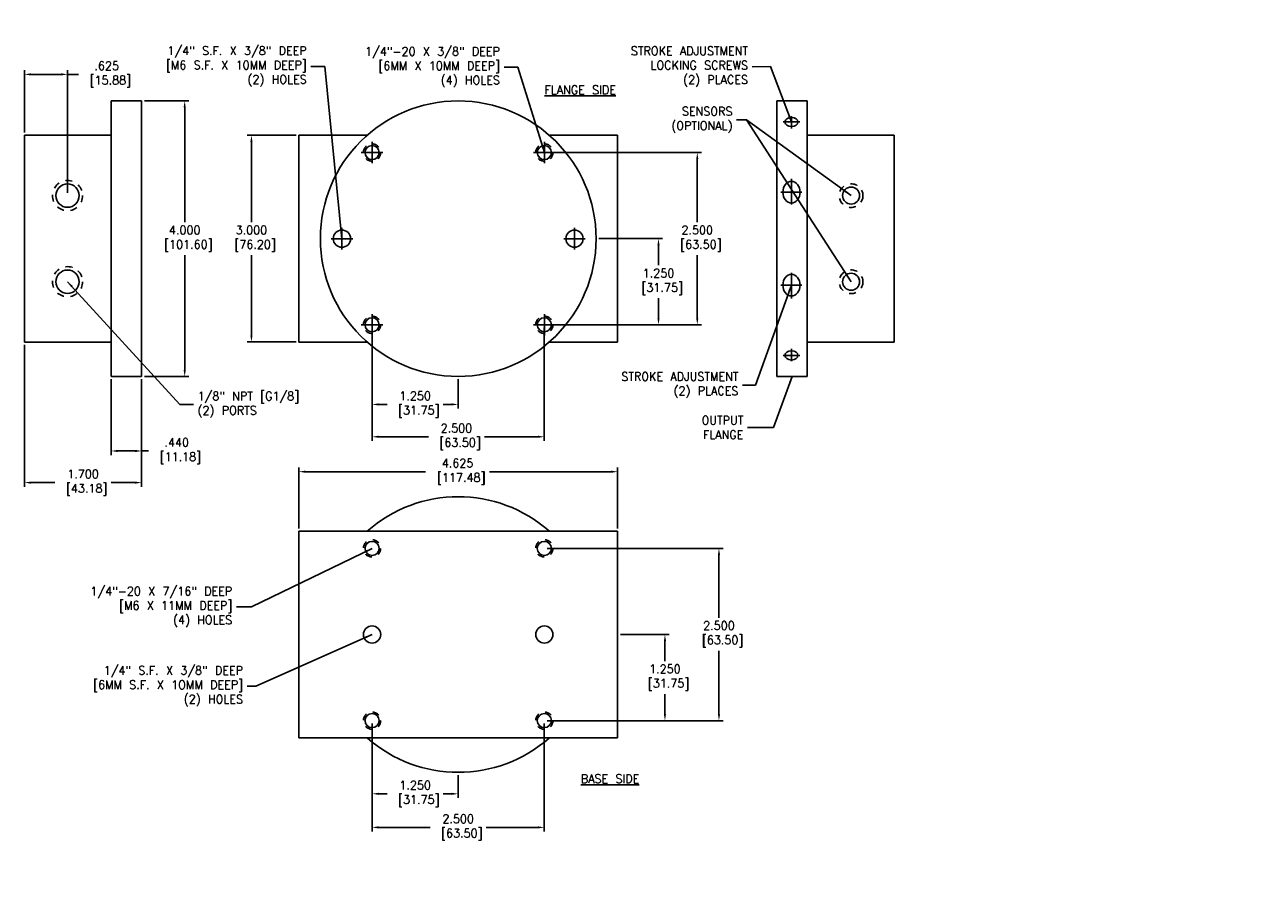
# Model space of a CAD drawing. Extents: x 8.3 to 43.8, y -5.4 to 20.2.
import ezdxf

# ---------------------------------------------------------------- set-up
doc = ezdxf.new("R2010")
doc.units = 0
doc.header["$LTSCALE"] = 0.5
doc.header["$MEASUREMENT"] = 0
doc.linetypes.add('CENTER2', pattern=[1.125, 0.75, -0.125, 0.125, -0.125])
doc.linetypes.add('HIDDEN2', pattern=[0.1875, 0.125, -0.0625])
doc.layers.get('0').update_dxf_attribs({"linetype": 'CONTINUOUS'})
doc.layers.get('DEFPOINTS').update_dxf_attribs({"linetype": 'CONTINUOUS'})
doc.styles.get("Standard").update_dxf_attribs({"font": 'txt.shx', "width": 0.95, "height": 0.125})
doc.dimstyles.new('British [M]', dxfattribs={"dimtxt": 0.09, "dimasz": 0.094, "dimexe": 0.06, "dimexo": 0.04, "dimgap": 0.04, "dimtad": 0, "dimtih": 1, "dimtoh": 1, "dimdec": 3, "dimzin": 4, "dimdsep": 46, "dimtxsty": 'Standard', "dimcen": 0.09, "dimadec": 0, "dimazin": 0, "dimtfac": 1, "dimtdec": 3, "dimtofl": 0, "dimtmove": 0, "dimatfit": 3, "dimfxl": 1, "dimtolj": 1, "dimtzin": 0, "dimarcsym": 0})
doc.dimstyles.get("Standard").update_dxf_attribs({"dimtxt": 0.09, "dimasz": 0.094, "dimexe": 0.094, "dimexo": 0.0625, "dimgap": 0.06, "dimtad": 0, "dimtih": 1, "dimtoh": 1, "dimdec": 3, "dimzin": 4, "dimdsep": 46, "dimtxsty": 'Standard', "dimcen": 0.09, "dimadec": 0, "dimazin": 0, "dimtfac": 1, "dimtdec": 4, "dimtofl": 0, "dimtmove": 0, "dimatfit": 3, "dimfxl": 1, "dimtolj": 1, "dimtzin": 0, "dimarcsym": 0})

# ---------------------------------------------------------------- blocks, each defined once
blk = doc.blocks.new('*D0')
at = {"color": 0, "linetype": 'ByBlock'}
for p, q in [((13.312, 2.897), (13.312, 1.721)), ((14.562, 2.147), (14.562, 1.721)), ((13.406, 1.781), (13.53, 1.781)), ((14.469, 1.781), (14.345, 1.781))]:
    blk.add_line(p, q, dxfattribs=at)
for points in [[(13.406, 1.797), (13.406, 1.766), (13.312, 1.781)], [(14.469, 1.797), (14.469, 1.766), (14.562, 1.781)]]:
    blk.add_solid(points, dxfattribs=at)
at = {"layer": 'DEFPOINTS', "color": 0, "linetype": 'ByBlock'}
for p in [(13.312, 2.938), (14.562, 2.188), (14.562, 1.781)]:
    blk.add_point(p, dxfattribs=at)
at = {"color": 0, "linetype": 'ByBlock', "insert": (13.938, 1.781), "char_height": 0.125, "attachment_point": 5}
blk.add_mtext('\\A1;1.250\\P [31.75]', dxfattribs=at)
blk = doc.blocks.new('*D1')
at = {"color": 0, "linetype": 'ByBlock'}
for p, q in [((13.312, 2.897), (13.312, 1.252)), ((15.812, 2.897), (15.812, 1.252)), ((13.406, 1.312), (14.13, 1.312)), ((15.719, 1.312), (14.945, 1.312))]:
    blk.add_line(p, q, dxfattribs=at)
for points in [[(13.406, 1.328), (13.406, 1.297), (13.312, 1.312)], [(15.719, 1.328), (15.719, 1.297), (15.812, 1.312)]]:
    blk.add_solid(points, dxfattribs=at)
at = {"layer": 'DEFPOINTS', "color": 0, "linetype": 'ByBlock'}
for p in [(13.312, 2.938), (15.812, 2.938), (15.812, 1.312)]:
    blk.add_point(p, dxfattribs=at)
at = {"color": 0, "linetype": 'ByBlock', "insert": (14.537, 1.312), "char_height": 0.125, "attachment_point": 5}
blk.add_mtext('\\A1;2.500\\P [63.50]', dxfattribs=at)
blk = doc.blocks.new('*D2')
at = {"color": 0, "linetype": 'ByBlock'}
for p, q in [((12.25, -0.018), (12.25, 0.865)), ((12.344, 0.805), (14.089, 0.805)), ((16.781, 0.805), (15.018, 0.805)), ((16.875, -0.018), (16.875, 0.865))]:
    blk.add_line(p, q, dxfattribs=at)
for points in [[(12.344, 0.821), (12.344, 0.789), (12.25, 0.805)], [(16.781, 0.821), (16.781, 0.789), (16.875, 0.805)]]:
    blk.add_solid(points, dxfattribs=at)
at = {"layer": 'DEFPOINTS', "color": 0, "linetype": 'ByBlock'}
for p in [(16.875, 0.805), (12.25, -0.058), (16.875, -0.058)]:
    blk.add_point(p, dxfattribs=at)
at = {"color": 0, "linetype": 'ByBlock', "insert": (14.553, 0.805), "char_height": 0.125, "attachment_point": 5}
blk.add_mtext('\\A1;4.625\\P [117.48]', dxfattribs=at)
blk = doc.blocks.new('*D3')
at = {"color": 0, "linetype": 'Continuous', "lineweight": -2}
for p, q in [((12.21, 5.688), (11.502, 5.688)), ((11.562, 5.593), (11.562, 4.427)), ((11.562, 2.781), (11.562, 3.948)), ((12.21, 2.688), (11.502, 2.688))]:
    blk.add_line(p, q, dxfattribs=at)
at = {"color": 0, "linetype": 'Continuous'}
for points in [[(11.547, 5.593), (11.578, 5.593), (11.562, 5.688)], [(11.547, 2.781), (11.578, 2.781), (11.562, 2.688)]]:
    blk.add_solid(points, dxfattribs=at)
at = {"layer": 'DEFPOINTS', "color": 0, "linetype": 'Continuous'}
for p in [(12.25, 5.688), (11.562, 2.688), (12.25, 2.688)]:
    blk.add_point(p, dxfattribs=at)
at = {"color": 0, "linetype": 'Continuous', "insert": (11.562, 4.188), "char_height": 0.125, "attachment_point": 5}
blk.add_mtext('\\A1;3.000\\P [76.20]', dxfattribs=at)
blk = doc.blocks.new('*D4')
at = {"color": 0, "linetype": 'Continuous', "lineweight": -2}
for p, q in [((10.009, 6.187), (10.654, 6.187)), ((10.594, 6.093), (10.594, 4.427)), ((10.594, 2.281), (10.594, 3.948)), ((10.009, 2.188), (10.654, 2.188))]:
    blk.add_line(p, q, dxfattribs=at)
at = {"color": 0, "linetype": 'Continuous'}
for points in [[(10.578, 6.093), (10.609, 6.093), (10.594, 6.187)], [(10.578, 2.281), (10.609, 2.281), (10.594, 2.188)]]:
    blk.add_solid(points, dxfattribs=at)
at = {"layer": 'DEFPOINTS', "color": 0, "linetype": 'Continuous'}
for p in [(9.969, 6.187), (9.969, 2.188), (10.594, 2.188)]:
    blk.add_point(p, dxfattribs=at)
at = {"color": 0, "linetype": 'Continuous', "insert": (10.594, 4.188), "char_height": 0.125, "attachment_point": 5}
blk.add_mtext('\\A1;4.000\\P [101.60]', dxfattribs=at)
blk = doc.blocks.new('*D5')
at = {"color": 0, "linetype": 'ByBlock'}
for p, q in [((8.269, 5.728), (8.269, 6.632)), ((8.363, 6.572), (8.8, 6.572)), ((8.894, 4.853), (8.894, 6.632)), ((8.894, 6.572), (9.054, 6.572))]:
    blk.add_line(p, q, dxfattribs=at)
for points in [[(8.363, 6.588), (8.363, 6.556), (8.269, 6.572)], [(8.8, 6.588), (8.8, 6.556), (8.894, 6.572)]]:
    blk.add_solid(points, dxfattribs=at)
at = {"layer": 'DEFPOINTS', "color": 0, "linetype": 'ByBlock'}
for p in [(8.269, 6.572), (8.269, 5.688), (8.894, 4.812)]:
    blk.add_point(p, dxfattribs=at)
at = {"color": 0, "linetype": 'ByBlock', "insert": (9.462, 6.572), "char_height": 0.125, "attachment_point": 5}
blk.add_mtext('\\A1;.625\\P [15.88]', dxfattribs=at)
blk = doc.blocks.new('*D6')
at = {"color": 0, "linetype": 'ByBlock'}
for p, q in [((8.269, 2.647), (8.269, 0.587)), ((9.969, 2.147), (9.969, 0.587)), ((8.363, 0.647), (8.711, 0.647)), ((9.875, 0.647), (9.526, 0.647))]:
    blk.add_line(p, q, dxfattribs=at)
for points in [[(8.363, 0.662), (8.363, 0.631), (8.269, 0.647)], [(9.875, 0.662), (9.875, 0.631), (9.969, 0.647)]]:
    blk.add_solid(points, dxfattribs=at)
at = {"layer": 'DEFPOINTS', "color": 0, "linetype": 'ByBlock'}
for p in [(8.269, 2.688), (9.969, 2.188), (9.969, 0.647)]:
    blk.add_point(p, dxfattribs=at)
at = {"color": 0, "linetype": 'ByBlock', "insert": (9.119, 0.647), "char_height": 0.125, "attachment_point": 5}
blk.add_mtext('\\A1;1.700\\P [43.18]', dxfattribs=at)
blk = doc.blocks.new('*D7')
at = {"color": 0, "linetype": 'ByBlock'}
for p, q in [((9.529, 2.147), (9.529, 1.046)), ((9.969, 2.147), (9.969, 1.046)), ((9.623, 1.106), (9.875, 1.106)), ((9.969, 1.106), (10.07, 1.106))]:
    blk.add_line(p, q, dxfattribs=at)
for points in [[(9.623, 1.122), (9.623, 1.09), (9.529, 1.106)], [(9.875, 1.122), (9.875, 1.09), (9.969, 1.106)]]:
    blk.add_solid(points, dxfattribs=at)
at = {"layer": 'DEFPOINTS', "color": 0, "linetype": 'ByBlock'}
for p in [(9.529, 2.188), (9.969, 2.188), (9.969, 1.106)]:
    blk.add_point(p, dxfattribs=at)
at = {"color": 0, "linetype": 'ByBlock', "insert": (10.478, 1.106), "char_height": 0.125, "attachment_point": 5}
blk.add_mtext('\\A1;.440\\P [11.18]', dxfattribs=at)
blk = doc.blocks.new('*D8')
at = {"color": 0, "linetype": 'ByBlock'}
for p, q in [((13.312, -2.848), (13.312, -3.93)), ((14.562, -3.598), (14.562, -3.93)), ((13.406, -3.87), (13.53, -3.87)), ((14.469, -3.87), (14.345, -3.87))]:
    blk.add_line(p, q, dxfattribs=at)
for points in [[(13.406, -3.855), (13.406, -3.886), (13.312, -3.87)], [(14.469, -3.855), (14.469, -3.886), (14.562, -3.87)]]:
    blk.add_solid(points, dxfattribs=at)
at = {"layer": 'DEFPOINTS', "color": 0, "linetype": 'ByBlock'}
for p in [(13.312, -2.808), (14.562, -3.558), (14.562, -3.87)]:
    blk.add_point(p, dxfattribs=at)
at = {"color": 0, "linetype": 'ByBlock', "insert": (13.938, -3.87), "char_height": 0.125, "attachment_point": 5}
blk.add_mtext('\\A1;1.250\\P [31.75]', dxfattribs=at)
blk = doc.blocks.new('*D9')
at = {"color": 0, "linetype": 'ByBlock'}
for p, q in [((13.312, -2.848), (13.312, -4.418)), ((15.812, -2.848), (15.812, -4.418)), ((13.406, -4.358), (14.155, -4.358)), ((15.719, -4.358), (14.97, -4.358))]:
    blk.add_line(p, q, dxfattribs=at)
for points in [[(13.406, -4.342), (13.406, -4.373), (13.312, -4.358)], [(15.719, -4.342), (15.719, -4.373), (15.812, -4.358)]]:
    blk.add_solid(points, dxfattribs=at)
at = {"layer": 'DEFPOINTS', "color": 0, "linetype": 'ByBlock'}
for p in [(13.312, -2.808), (15.812, -2.808), (15.812, -4.358)]:
    blk.add_point(p, dxfattribs=at)
at = {"color": 0, "linetype": 'ByBlock', "insert": (14.562, -4.358), "char_height": 0.125, "attachment_point": 5}
blk.add_mtext('\\A1;2.500\\P [63.50]', dxfattribs=at)
blk = doc.blocks.new('*D10')
at = {"color": 0, "linetype": 'ByBlock'}
for p, q in [((16.915, -1.938), (17.622, -1.938)), ((17.562, -2.031), (17.562, -2.323)), ((17.562, -3.094), (17.562, -2.802)), ((15.852, -3.188), (17.622, -3.188))]:
    blk.add_line(p, q, dxfattribs=at)
for points in [[(17.547, -2.031), (17.578, -2.031), (17.562, -1.938)], [(17.547, -3.094), (17.578, -3.094), (17.562, -3.188)]]:
    blk.add_solid(points, dxfattribs=at)
at = {"layer": 'DEFPOINTS', "color": 0, "linetype": 'ByBlock'}
for p in [(16.875, -1.938), (15.812, -3.188), (17.562, -3.188)]:
    blk.add_point(p, dxfattribs=at)
at = {"color": 0, "linetype": 'ByBlock', "insert": (17.562, -2.562), "char_height": 0.125, "attachment_point": 5}
blk.add_mtext('\\A1;1.250\\P [31.75]', dxfattribs=at)
blk = doc.blocks.new('*D11')
at = {"color": 0, "linetype": 'ByBlock'}
for p, q in [((15.852, -0.688), (18.406, -0.688)), ((18.346, -0.782), (18.346, -1.693)), ((18.346, -3.094), (18.346, -2.172)), ((15.852, -3.188), (18.406, -3.188))]:
    blk.add_line(p, q, dxfattribs=at)
for points in [[(18.331, -0.782), (18.362, -0.782), (18.346, -0.688)], [(18.331, -3.094), (18.362, -3.094), (18.346, -3.188)]]:
    blk.add_solid(points, dxfattribs=at)
at = {"layer": 'DEFPOINTS', "color": 0, "linetype": 'ByBlock'}
for p in [(15.812, -0.688), (18.346, -0.688), (15.812, -3.188)]:
    blk.add_point(p, dxfattribs=at)
at = {"color": 0, "linetype": 'ByBlock', "insert": (18.346, -1.933), "char_height": 0.125, "attachment_point": 5}
blk.add_mtext('\\A1;2.500\\P [63.50]', dxfattribs=at)
blk = doc.blocks.new('*D12')
at = {"color": 0, "linetype": 'ByBlock'}
for p, q in [((16.602, 4.188), (17.529, 4.188)), ((17.469, 4.093), (17.469, 3.802)), ((17.469, 3.031), (17.469, 3.323)), ((15.852, 2.938), (17.529, 2.938))]:
    blk.add_line(p, q, dxfattribs=at)
for points in [[(17.453, 4.093), (17.484, 4.093), (17.469, 4.188)], [(17.453, 3.031), (17.484, 3.031), (17.469, 2.938)]]:
    blk.add_solid(points, dxfattribs=at)
at = {"layer": 'DEFPOINTS', "color": 0, "linetype": 'ByBlock'}
for p in [(16.562, 4.188), (17.469, 4.188), (15.812, 2.938)]:
    blk.add_point(p, dxfattribs=at)
at = {"color": 0, "linetype": 'ByBlock', "insert": (17.469, 3.562), "char_height": 0.125, "attachment_point": 5}
blk.add_mtext('\\A1;1.250\\P [31.75]', dxfattribs=at)
blk = doc.blocks.new('*D13')
at = {"color": 0, "linetype": 'ByBlock'}
for p, q in [((15.852, 5.438), (18.091, 5.438)), ((18.031, 5.343), (18.031, 4.427)), ((18.031, 3.031), (18.031, 3.948)), ((15.852, 2.938), (18.091, 2.938))]:
    blk.add_line(p, q, dxfattribs=at)
for points in [[(18.016, 5.343), (18.047, 5.343), (18.031, 5.438)], [(18.016, 3.031), (18.047, 3.031), (18.031, 2.938)]]:
    blk.add_solid(points, dxfattribs=at)
at = {"layer": 'DEFPOINTS', "color": 0, "linetype": 'ByBlock'}
for p in [(15.812, 5.438), (15.812, 2.938), (18.031, 2.938)]:
    blk.add_point(p, dxfattribs=at)
at = {"color": 0, "linetype": 'ByBlock', "insert": (18.031, 4.188), "char_height": 0.125, "attachment_point": 5}
blk.add_mtext('\\A1;2.500\\P [63.50]', dxfattribs=at)

msp = doc.modelspace()

# ---------------------------------------------------------------- linework, layer by layer
at = {"color": 7, "linetype": 'Continuous'}
for p, q in [((9.5287, 6.1875), (9.5287, 2.1875)), ((9.9688, 6.1875), (9.5287, 6.1875)), ((9.9688, 6.1875), (9.9688, 2.1875)), ((19.1878, 6.1875), (19.1878, 2.1875)), ((19.1878, 6.1875), (19.6278, 6.1875)), ((19.6278, 6.1875), (19.6278, 2.1875)), ((9.5287, 5.6875), (8.2688, 5.6875)), ((8.2688, 5.6875), (8.2688, 2.6875)), ((12.25, 5.6875), (13.2396, 5.6875)), ((12.25, 5.6875), (12.25, 2.6875)), ((15.8854, 5.6875), (16.875, 5.6875)), ((16.875, 5.6875), (16.875, 2.6875)), ((19.6278, 5.6875), (20.8878, 5.6875)), ((20.8878, 5.6875), (20.8878, 2.6875)), ((9.5287, 2.6875), (8.2688, 2.6875)), ((12.25, 2.6875), (13.2396, 2.6875)), ((15.8854, 2.6875), (16.875, 2.6875)), ((19.6278, 2.6875), (20.8878, 2.6875)), ((9.9688, 2.1875), (9.5287, 2.1875)), ((19.1878, 2.1875), (19.6278, 2.1875)), ((12.25, -3.0582), (12.25, -0.0582)), ((12.25, -0.0582), (16.875, -0.0582)), ((16.875, -3.0582), (16.875, -0.0582)), ((12.25, -3.0582), (16.875, -3.0582))]:
    msp.add_line(p, q, dxfattribs=at)
at = {"color": 7, "linetype": 'CENTER2'}
for p, q in [((19.2798, 5.881), (19.5184, 5.881)), ((19.3978, 5.7877), (19.3978, 5.967)), ((13.3125, 5.5938), (13.3125, 5.2812)), ((15.8125, 5.5938), (15.8125, 5.2812)), ((13.1562, 5.4375), (13.4688, 5.4375)), ((15.6562, 5.4375), (15.9688, 5.4375)), ((19.3978, 5.0562), (19.3978, 4.6787)), ((19.2445, 4.8619), (19.5468, 4.8619)), ((12.875, 4.3438), (12.875, 4.0312)), ((16.25, 4.3438), (16.25, 4.0312)), ((12.7188, 4.1875), (13.0312, 4.1875)), ((16.0938, 4.1875), (16.4062, 4.1875)), ((19.3978, 3.3188), (19.3978, 3.6963)), ((19.2445, 3.5131), (19.5468, 3.5131)), ((13.3125, 3.0938), (13.3125, 2.7812)), ((15.8125, 3.0938), (15.8125, 2.7812)), ((13.1562, 2.9375), (13.4688, 2.9375)), ((15.6562, 2.9375), (15.9688, 2.9375)), ((19.2798, 2.494), (19.5184, 2.494)), ((19.3978, 2.5873), (19.3978, 2.408))]:
    msp.add_line(p, q, dxfattribs=at)
at = {"color": 7, "linetype": 'Continuous'}
for centre, radius in [((14.5625, 4.1875), 2), ((13.3125, 5.4375), 0.102), ((15.8125, 5.4375), 0.102), ((8.8938, 4.8125), 0.1695), ((20.2628, 4.8125), 0.123), ((12.875, 4.1875), 0.125), ((16.25, 4.1875), 0.125), ((8.8938, 3.5625), 0.1695), ((20.2628, 3.5625), 0.123), ((13.3125, 2.9375), 0.102), ((15.8125, 2.9375), 0.102), ((13.3125, -0.3082), 0.102), ((15.8125, -0.3082), 0.102), ((13.3125, -1.5582), 0.125), ((15.8125, -1.5582), 0.125), ((13.3125, -2.8082), 0.102), ((15.8125, -2.8082), 0.102)]:
    msp.add_circle(centre, radius, dxfattribs=at)
at = {"color": 7, "linetype": 'HIDDEN2'}
for centre, radius in [((13.3125, 5.4375), 0.125), ((15.8125, 5.4375), 0.125), ((8.8938, 4.8125), 0.2188), ((20.2628, 4.8125), 0.172), ((8.8938, 3.5625), 0.2188), ((20.2628, 3.5625), 0.172), ((13.3125, 2.9375), 0.125), ((15.8125, 2.9375), 0.125), ((13.3125, -0.3082), 0.125), ((15.8125, -0.3082), 0.125), ((13.3125, -2.8082), 0.125), ((15.8125, -2.8082), 0.125)]:
    msp.add_circle(centre, radius, dxfattribs=at)
at = {"color": 7, "linetype": 'Continuous'}
for start, end in [(48.59038, 131.40962), (228.59038, 311.40962)]:
    msp.add_arc((14.5625, -1.5582), 2, start, end, dxfattribs=at)
at = {"color": 7, "extrusion": (0, 0, -1)}
msp.add_ellipse((19.3978, 5.881), major_axis=(0.095, 0), ratio=0.7118375, dxfattribs=at)
msp.add_ellipse((19.3978, 4.8619), major_axis=(0, -0.1573), ratio=0.7937006, start_param=-1.5707963, end_param=4.712389, dxfattribs=at)
at = {"color": 7}
msp.add_ellipse((19.3978, 3.5131), major_axis=(0, 0.1573), ratio=0.7937006, start_param=-1.5707963, end_param=4.712389, dxfattribs=at)
msp.add_ellipse((19.3978, 2.494), major_axis=(0.095, 0), ratio=0.7118375, dxfattribs=at)

# ---------------------------------------------------------------- texts
at = {"color": 7, "linetype": 'Continuous', "char_height": 0.125}
for s, insert, attachment_point in [('{ }', (26.0156, 7.2969), 4), ('\\C256;1/4"-20 X 3/8" DEEP\\P[6MM X 10MM DEEP]\\P(4) HOLES', (15.168, 6.6767), 6), ('1/4" S.F. X 3/8" DEEP\\P[M6 S.F. X 10MM DEEP]\\P(2) HOLES', (12.3643, 6.6871), 6), ('STROKE ADJUSTMENT\\PLOCKING SCREWS\\P(2) PLACES', (18.7671, 6.6841), 6), ('SENSORS\\P(OPTIONAL)', (18.5413, 5.9114), 6), ('{ }', (23.4375, 4.6094), 6), ('STROKE ADJUSTMENT\\P(2) PLACES', (18.6278, 2.0625), 6), ('\\C256;1/8" NPT [G1/8]\\P(2) PORTS', (10.7805, 1.7782), 4), ('\\A1;OUTPUT\\PFLANGE', (18.6999, 1.447), 6), ('{ }', (20.7656, 0.125), 4), ('1/4"-20 X 7/16" DEEP\\P[M6 X 11MM DEEP]\\P(4) HOLES', (11.2837, -1.1584), 6), ('1/4" S.F. X 3/8" DEEP\\P[6MM S.F. X 1OMM DEEP]\\P(2) HOLES', (11.44, -2.3082), 6), ('{ }', (20.5156, -2.7031), 4), ('{ }', (21.5, -5.2031), 4), ('{ }', (17.9375, -5.3906), 6)]:
    msp.add_mtext(s, dxfattribs=dict(at, insert=insert, attachment_point=attachment_point))
at = {"color": 7, "linetype": 'Continuous', "char_height": 0.125, "attachment_point": 1}
for s, insert, width in [('\\LFLANGE SIDE', (15.8138, 6.4101), 1.430679), ('\\LBASE SIDE', (16.3414, -3.5891), 2.2813)]:
    msp.add_mtext(s, dxfattribs=dict(at, insert=insert, width=width))

# ---------------------------------------------------------------- dimensions: what is measured, and where the dimension line sits
at = {"color": 7, "linetype": 'Continuous'}
for base, p1, p2, picture, middle in [((8.2688, 6.5721), (8.8938, 4.8125), (8.2688, 5.6875), '*D5', (9.4617, 6.5721)), ((15.8125, 1.3125), (13.3125, 2.9375), (15.8125, 2.9375), '*D1', (14.5371, 1.3125)), ((9.9688, 1.1059), (9.5287, 2.1875), (9.9688, 2.1875), '*D7', (10.4777, 1.1059)), ((16.875, 0.8052), (12.25, -0.0582), (16.875, -0.0582), '*D2', (14.5534, 0.8052))]:
    dim = msp.add_linear_dim(base=base, p1=p1, p2=p2, dimstyle='British [M]', override={"dimpost": '\\P'}, dxfattribs=at)
    dim.commit()
    dim.dimension.update_dxf_attribs({"geometry": picture, "text_midpoint": middle, "dimtype": 160})
for base, p1, p2, picture, middle in [((10.5938, 2.1875), (9.9688, 6.1875), (9.9688, 2.1875), '*D4', (10.5938, 4.1875)), ((11.5625, 2.6875), (12.25, 5.6875), (12.25, 2.6875), '*D3', (11.5625, 4.1875)), ((18.0312, 2.9375), (15.8125, 5.4375), (15.8125, 2.9375), '*D13', (18.0312, 4.1875)), ((17.4688, 4.1875), (15.8125, 2.9375), (16.5625, 4.1875), '*D12', (17.4688, 3.5625))]:
    dim = msp.add_linear_dim(base=base, p1=p1, p2=p2, angle=90, dimstyle='British [M]', override={"dimpost": '\\P'}, dxfattribs=at)
    dim.commit()
    dim.dimension.update_dxf_attribs({"geometry": picture, "text_midpoint": middle})
for base, p1, p2, picture, middle in [((14.5625, 1.7812), (13.3125, 2.9375), (14.5625, 2.1875), '*D0', (13.9375, 1.7812)), ((9.9688, 0.6465), (8.2688, 2.6875), (9.9688, 2.1875), '*D6', (9.1188, 0.6465)), ((14.5625, -3.8704), (13.3125, -2.8082), (14.5625, -3.5582), '*D8', (13.9375, -3.8704)), ((15.8125, -4.3576), (13.3125, -2.8082), (15.8125, -2.8082), '*D9', (14.5625, -4.3576))]:
    dim = msp.add_linear_dim(base=base, p1=p1, p2=p2, dimstyle='British [M]', override={"dimpost": '\\P'}, dxfattribs=at)
    dim.commit()
    dim.dimension.update_dxf_attribs({"geometry": picture, "text_midpoint": middle})
dim = msp.add_linear_dim(base=(18.3462, -0.3082), p1=(15.8125, -2.8082), p2=(15.8125, -0.3082), angle=90, dimstyle='British [M]', override={"dimpost": '\\P'}, dxfattribs=at)
dim.commit()
dim.dimension.update_dxf_attribs({"geometry": '*D11', "text_midpoint": (18.3462, -1.5536), "dimtype": 160, "insert": (0, 0.3793)})
dim = msp.add_linear_dim(base=(17.5625, -2.8082), p1=(16.875, -1.5582), p2=(15.8125, -2.8082), angle=90, dimstyle='British [M]', override={"dimpost": '\\P'}, dxfattribs=at)
dim.commit()
dim.dimension.update_dxf_attribs({"geometry": '*D10', "text_midpoint": (17.5625, -2.1832), "insert": (0, 0.3793)})

# ---------------------------------------------------------------- leaders
at = {"color": 7, "linetype": 'Continuous', "annotation_type": 0, "has_hookline": 1}
for points, hookline_direction, text_width in [([(12.875, 4.1875), (12.6282, 6.6871), (12.4243, 6.6871)], 1, 2.2223), ([(15.8125, 5.4375), (15.426, 6.6768), (15.228, 6.6767)], 1, 2.1036), ([(19.3978, 5.881), (19.0914, 6.6842), (18.8271, 6.6841)], 1, 1.8661), ([(20.2628, 4.8125), (18.7448, 5.9115), (18.6013, 5.9114)], 1, 0.9387), ([(8.8938, 3.5625), (10.5214, 1.7794), (10.7205, 1.7782)], 0, 1.5664), ([(19.3978, 3.5131), (18.8753, 2.0625), (18.6878, 2.0625)], 1, 1.8661), ([(19.4078, 2.1875), (19.1371, 1.447), (18.7599, 1.447)], 1, 0.6503), ([(13.3125, -0.3082), (11.5625, -1.1587), (11.3438, -1.1584)], 1, 1.9057), ([(13.3125, -1.5582), (11.625, -2.3082), (11.5, -2.3082)], 1, 2.9122)]:
    msp.add_leader(points, dimstyle='Standard', dxfattribs=dict(at, hookline_direction=hookline_direction, text_width=text_width))
at = {"color": 7, "linetype": 'Continuous'}
msp.add_leader([(20.2628, 3.5625), (18.7448, 5.9115)], dimstyle='British [M]', dxfattribs=at)

doc.saveas('drawing.dxf')
